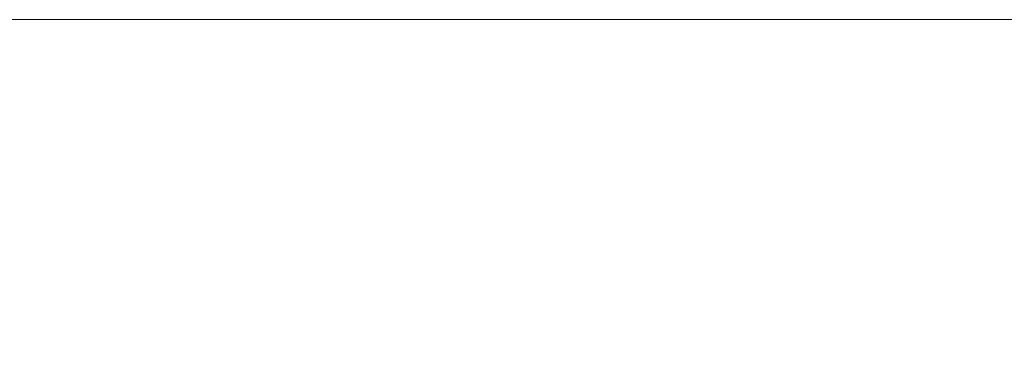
# Model space of a CAD drawing. Extents: x 5346 to 6510, y 24357 to 24612.
# Tile 16 of 18: x 5492 to 5618, y 24565 to 24609. Entities that reach past the tile are written whole.
import ezdxf
from ezdxf.enums import TextEntityAlignment as Align

# ---------------------------------------------------------------- set-up
doc = ezdxf.new("R2010")
doc.units = 0
doc.header["$MEASUREMENT"] = 0
doc.layers.add('B_ANNO_NOPLOT', color=47, linetype='Continuous', lineweight=18, plot=False)
doc.layers.add('B_ANNO_TEXT', color=7, linetype='Continuous', lineweight=18)
doc.styles.add('Annotative', font='calibri.ttf', dxfattribs={"height": 0.0625})

# ---------------------------------------------------------------- blocks, each defined once
blk = doc.blocks.new('*U139')
at = {"layer": 'B_ANNO_NOPLOT', "flags": 128}
blk.add_lwpolyline([(0, 0), (0, 252), (323.93, 252), (323.93, 238.86), (378, 238.86), (378, 40.5), (316.57, 40.5), (316.57, 0)], close=True, dxfattribs=at)
at = {"layer": 'B_ANNO_TEXT', "style": 'Annotative'}
for tag, p in [('NUMB', (319.8, 45.73, 0.84)), ('NAME', (326.37, 45.73, 0.84))]:
    blk.add_attdef(tag, text='', height=1.5, dxfattribs=at).set_placement(p, align=Align.MIDDLE_CENTER)

msp = doc.modelspace()

# ---------------------------------------------------------------- block references
msp.add_blockref('*U139', (5346.32, 24357.1))

doc.saveas('drawing.dxf')
